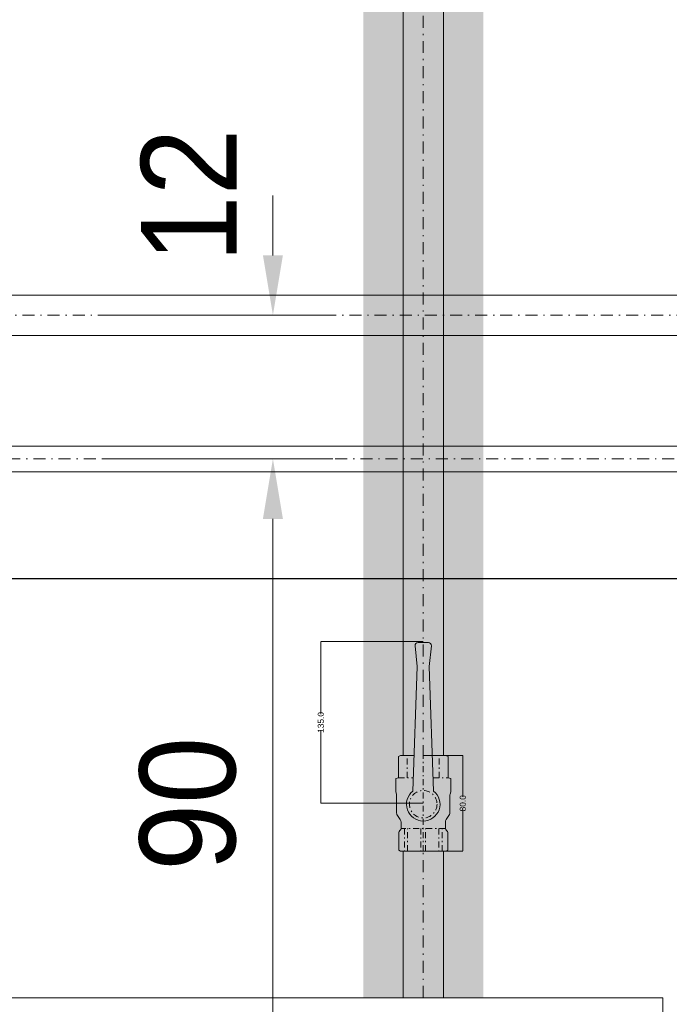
# Model space of a CAD drawing. Header units: millimetres. Extents: x -368 to 1732, y 3428 to 4913.
# Tile 21 of 80: x 649 to 703, y 4334 to 4417. Entities that reach past the tile are written whole.
import ezdxf
from ezdxf.lldxf.tags import DXFTag

# ---------------------------------------------------------------- set-up
doc = ezdxf.new("R2010")
doc.units = ezdxf.units.MM
for name, pattern in [('ACAD_ISO08W100', [36, 24, -3, 6, -3]), ('DASHDOT2', [0.5, 0.25, -0.125, 0, -0.125]), ('DASHDOTX2', [2, 1, -0.5, 0, -0.5])]:
    doc.linetypes.add(name, pattern=pattern)
doc.layers.get('Defpoints').update_dxf_attribs({"lineweight": 9})
doc.layers.add('--  pomoc_wymiary kształtek', color=6, linetype='Continuous', plot=False)
doc.layers.add('-- Budynek', color=7, linetype='Continuous')
doc.layers.add('-- RAMKA', color=11, linetype='Continuous')
for name, color, linetype, lineweight in [('-- CO_opis', 11, 'Continuous', 0), ('-- CO_rury', 11, 'Continuous', 9), ('-- istn. instalacja', 11, 'Continuous', 5), ('WYMIARY', 123, 'Continuous', 9)]:
    doc.layers.add(name, color=color, linetype=linetype, lineweight=lineweight)
doc.styles.add('1-100', font='arial.ttf', dxfattribs={"width": 0.5, "oblique": 5, "height": 20})
doc.styles.add('INSTADT', font='arial.ttf', dxfattribs={"width": 0.9})
doc.styles.get("Standard").update_dxf_attribs({"font": 'arial.ttf'})
tags = doc.linetypes.add('DASH', pattern=[15, 10, -5]).pattern_tags.tags
tags[6:7] = [DXFTag(74, 4), DXFTag(75, 0), DXFTag(340, '0'), DXFTag(46, 0.0), DXFTag(50, 0.0), DXFTag(44, 0.0), DXFTag(45, 0.0)]
tags[4:5] = [DXFTag(74, 4), DXFTag(75, 0), DXFTag(340, '0'), DXFTag(46, 0.0), DXFTag(50, 0.0), DXFTag(44, 0.0), DXFTag(45, 0.0)]
doc.dimstyles.new('1-100', dxfattribs={"dimtxt": 20, "dimasz": 0.4, "dimexe": 15, "dimexo": 0.1, "dimgap": 2, "dimtad": 1, "dimdec": 0, "dimdsep": 46, "dimtxsty": '1-100', "dimblk": 'wymiarowa', "dimcen": 0, "dimse1": 1, "dimse2": 1, "dimclrd": 256, "dimclre": 256, "dimclrt": 2, "dimadec": 0, "dimazin": 0, "dimtfac": 1, "dimtdec": 0, "dimtix": 1, "dimtofl": 0, "dimtmove": 1, "dimatfit": 0, "dimldrblk": 'wymiarowa', "dimfxl": 1, "dimtolj": 1, "dimtzin": 0, "dimlwd": -1, "dimlwe": -1, "dimarcsym": 0})
doc.dimstyles.get("Standard").update_dxf_attribs({"dimtxt": 0.18, "dimasz": 0.18, "dimexe": 0.18, "dimexo": 0.0625, "dimgap": 0.09, "dimtad": 0, "dimtih": 1, "dimtoh": 1, "dimdec": 4, "dimzin": 0, "dimdsep": 46, "dimtxsty": 'Standard', "dimcen": 0.09, "dimadec": 0, "dimazin": 0, "dimtfac": 1, "dimtdec": 4, "dimtofl": 0, "dimtmove": 0, "dimatfit": 3, "dimfxl": 1, "dimtolj": 1, "dimtzin": 0, "dimarcsym": 0})

# ---------------------------------------------------------------- blocks, each defined once
blk = doc.blocks.new('*U688')
at = {"color": 0, "ltscale": 10}
for p, q in [((-3282.83, 10.65), (558.2, 10.65)), ((-3282.83, -10.65), (558.2, -10.65))]:
    blk.add_line(p, q, dxfattribs=at)
at = {"color": 50, "linetype": 'DASHDOT2', "ltscale": 40}
blk.add_line((-3282.83, 0), (558.2, 0), dxfattribs=at)
blk = doc.blocks.new('*U622')
at = {"color": 0, "ltscale": 10}
for p, q in [((5290.97, 16.85), (7724.68, 16.85)), ((5290.97, -16.85), (7724.68, -16.85))]:
    blk.add_line(p, q, dxfattribs=at)
at = {"color": 50, "linetype": 'DASHDOT2', "ltscale": 40}
blk.add_line((5290.97, 0), (7724.68, 0), dxfattribs=at)
blk = doc.blocks.new('*D851')
at = {"layer": '-- CO_opis', "color": 50, "linetype": 'Continuous', "ltscale": 2}
for p, q in [((655.841, 4379.821), (675.083, 4379.821)), ((656.277, 4289.822), (675.083, 4289.822))]:
    blk.add_line(p, q, dxfattribs=at)
at = {"layer": '-- CO_opis', "linetype": 'Continuous', "lineweight": 5, "ltscale": 2}
blk.add_line((670.083, 4294.822), (670.083, 4374.821), dxfattribs=at)
at = {"layer": '-- CO_opis', "linetype": 'Continuous', "ltscale": 2}
for points in [[(669.25, 4374.821), (670.917, 4374.821), (670.083, 4379.821)], [(669.25, 4294.822), (670.917, 4294.822), (670.083, 4289.822)]]:
    blk.add_solid(points, dxfattribs=at)
at = {"layer": 'Defpoints', "color": 0, "linetype": 'Continuous', "ltscale": 2}
for p in [(649.841, 4379.821), (670.083, 4379.821), (650.277, 4289.822, -0.001)]:
    blk.add_point(p, dxfattribs=at)
at = {"layer": '-- CO_opis', "color": 1, "linetype": 'Continuous', "ltscale": 2, "insert": (662.999, 4351.022), "char_height": 8, "attachment_point": 5, "rotation": 90, "style": 'INSTADT'}
blk.add_mtext('\\A1;90', dxfattribs=at)
blk = doc.blocks.new('_ArchTick')
at = {"color": 0, "linetype": 'ByBlock', "const_width": 0.15}
blk.add_lwpolyline([(-0.5, -0.5), (0.5, 0.5)], dxfattribs=at)
blk = doc.blocks.new('wymiarowa')
at = {"layer": 'WYMIARY'}
for p, q in [((0, 25), (0, -25)), ((-17, 0), (17, 0))]:
    blk.add_line(p, q, dxfattribs=at)
at = {"layer": 'WYMIARY', "xscale": 17, "yscale": 17, "zscale": 17, "rotation": 180}
blk.add_blockref('_ArchTick', (0, 0), dxfattribs=at)
blk = doc.blocks.new('*D852')
at = {"layer": '-- CO_opis', "linetype": 'Continuous', "lineweight": 5, "ltscale": 2}
for p, q in [((670.083, 4396.822), (670.083, 4401.822)), ((670.083, 4374.821), (670.083, 4369.821))]:
    blk.add_line(p, q, dxfattribs=at)
at = {"layer": '-- CO_opis', "color": 50, "linetype": 'Continuous', "ltscale": 2}
for p, q in [((656.277, 4391.822), (675.083, 4391.822)), ((655.841, 4379.821), (675.083, 4379.821))]:
    blk.add_line(p, q, dxfattribs=at)
at = {"layer": '-- CO_opis', "linetype": 'Continuous', "ltscale": 2}
for points in [[(669.25, 4396.822), (670.917, 4396.822), (670.083, 4391.822)], [(669.25, 4374.821), (670.917, 4374.821), (670.083, 4379.821)]]:
    blk.add_solid(points, dxfattribs=at)
at = {"layer": 'Defpoints', "color": 0, "linetype": 'Continuous', "ltscale": 2}
for p in [(650.277, 4391.822), (649.841, 4379.821), (670.083, 4379.821)]:
    blk.add_point(p, dxfattribs=at)
at = {"layer": '-- CO_opis', "color": 1, "linetype": 'Continuous', "ltscale": 2, "insert": (663.067, 4401.822), "char_height": 8, "attachment_point": 5, "rotation": 90, "style": 'INSTADT'}
blk.add_mtext('\\A1;12', dxfattribs=at)
blk = doc.blocks.new('*U710')
at = {"color": 0, "ltscale": 10}
for p, q in [((-1364.1, 16.85), (-116.6, 16.85)), ((-1364.1, -16.85), (-116.6, -16.85))]:
    blk.add_line(p, q, dxfattribs=at)
at = {"color": 50, "linetype": 'DASHDOT2', "ltscale": 40}
blk.add_line((-1364.1, 0), (-116.6, 0), dxfattribs=at)
blk = doc.blocks.new('*U709')
at = {"color": 0, "ltscale": 10}
for p, q in [((-239.1, 16.85), (-116.6, 16.85)), ((-239.1, -16.85), (-116.6, -16.85))]:
    blk.add_line(p, q, dxfattribs=at)
at = {"color": 50, "linetype": 'DASHDOT2', "ltscale": 40}
blk.add_line((-239.1, 0), (-116.6, 0), dxfattribs=at)
blk = doc.blocks.new('*D470')
at = {"layer": '--  pomoc_wymiary kształtek', "color": 0, "lineweight": -2, "transparency": 16777216}
for p, q in [((0, 0), (0, 85.51)), ((0.18, 85.51), (60.69, 85.51)), ((134.82, 85.51), (74.31, 85.51)), ((135, 0), (135, 85.51))]:
    blk.add_line(p, q, dxfattribs=at)
at = {"layer": '--  pomoc_wymiary kształtek', "color": 0, "transparency": 16777216}
for points in [[(0.18, 85.54), (0.18, 85.48), (0, 85.51)], [(134.82, 85.54), (134.82, 85.48), (135, 85.51)]]:
    blk.add_solid(points, dxfattribs=at)
at = {"layer": 'Defpoints', "color": 0, "transparency": 16777216}
for p in [(135, 85.51), (0, 0), (135, 0)]:
    blk.add_point(p, dxfattribs=at)
at = {"layer": '--  pomoc_wymiary kształtek', "color": 0, "transparency": 16777216, "insert": (67.5, 85.51), "char_height": 5, "attachment_point": 5}
blk.add_mtext('\\A1;135.0', dxfattribs=at)
blk = doc.blocks.new('*D471')
at = {"layer": '--  pomoc_wymiary kształtek', "color": 0, "lineweight": -2, "transparency": 16777216}
for p, q in [((-40, 0), (-40, -33.04)), ((40, 0), (40, -33.04)), ((-39.82, -33.04), (-5.41, -33.04)), ((39.82, -33.04), (5.41, -33.04))]:
    blk.add_line(p, q, dxfattribs=at)
at = {"layer": '--  pomoc_wymiary kształtek', "color": 0, "transparency": 16777216}
for points in [[(-39.82, -33.01), (-39.82, -33.07), (-40, -33.04)], [(39.82, -33.01), (39.82, -33.07), (40, -33.04)]]:
    blk.add_solid(points, dxfattribs=at)
at = {"layer": 'Defpoints', "color": 0, "transparency": 16777216}
for p in [(-40, 0), (40, 0), (40, -33.04)]:
    blk.add_point(p, dxfattribs=at)
at = {"layer": '--  pomoc_wymiary kształtek', "color": 0, "transparency": 16777216, "insert": (0, -33.04), "char_height": 5, "attachment_point": 5}
blk.add_mtext('\\A1;80.0', dxfattribs=at)
blk = doc.blocks.new('ZAW.KUL.1 2100 03_DN25_HERZ_z_góry')
h = blk.add_hatch(color=251)
edge = h.paths.add_edge_path()
edge.add_arc((131.7, 4.33), 2.5, 0, 96)
edge.add_line((131.44, 6.81), (114.2, 5))
edge.add_line((114.2, 5), (10.22, 8.63))
edge.add_arc((-0.8, 0), 14, 38.06077, 321.93923)
edge.add_line((10.22, -8.63), (114.2, -5))
edge.add_line((114.2, -5), (131.44, -6.81))
edge.add_arc((131.7, -4.33), 2.5, 264, 360)
edge.add_line((134.2, -4.33), (134.2, 4.33))
at = {"color": 0}
for p, q in [((-39.13, 20.5), (-40, 19)), ((-40, -19), (-40, 19)), ((-24.46, 20.5), (-39.13, 20.5)), ((-15.67, 18.5), (-21, 18.5)), ((-9.24, 21.92), (-13.47, 19.15)), ((0, 22.25), (-8.15, 22.25)), ((6.57, 22.25), (0, 22.25)), ((9.65, 22.93), (7.61, 22.39)), ((10.16, 23), (9.65, 22.93)), ((10.16, 23), (20.7, 23)), ((20.7, 23), (21.3, 20.75)), ((21.3, 20.75), (38.99, 20.75)), ((38.99, 20.75), (40, 19)), ((40, 19), (40, 7.72)), ((40, -7.72), (40, -19)), ((-39.13, -20.5), (-40, -19)), ((-39.13, -20.5), (-39.13, -20.46)), ((-24.46, -20.5), (-39.13, -20.5)), ((-20.8, -18.5), (-21, -18.5)), ((-15.73, -18.5), (-20.8, -18.5)), ((-15.67, -18.5), (-15.73, -18.5)), ((-9.24, -21.92), (-13.47, -19.15)), ((-2.8, -22.25), (-8.15, -22.25)), ((6.57, -22.25), (-2.8, -22.25)), ((9.65, -22.93), (7.61, -22.39)), ((10.16, -23), (9.65, -22.93)), ((10.7, -23), (10.16, -23)), ((10.7, -23), (20.7, -23)), ((20.7, -23), (21.3, -20.75)), ((21.3, -20.75), (38.99, -20.75)), ((38.99, -20.75), (40, -19))]:
    blk.add_line(p, q, dxfattribs=at)
at = {"color": 50, "linetype": 'DASHDOTX2', "ltscale": 5}
for p, q in [((-21, -18.5), (-21, 18.5)), ((21.3, 20.75), (21.3, 8.27)), ((-21, 15.72), (-40, 15.72)), ((-40, 13.01), (-21, 13.01)), ((21.3, 13.34), (40, 13.34)), ((-21, 1.92), (-40, 1.92)), ((-40, 0), (40, 0)), ((-40, -1.92), (-21, -1.92)), ((-21, -13.01), (-40, -13.01)), ((-40, -15.72), (-21, -15.72)), ((21.3, -8.27), (21.3, -20.75)), ((21.3, -13.34), (40, -13.34))]:
    blk.add_line(p, q, dxfattribs=at)
at = {"color": 11}
for p, q in [((10.22, 8.63), (114.2, 5)), ((114.2, 5), (131.44, 6.81)), ((134.2, 4.33), (134.2, -4.33)), ((10.22, -8.63), (114.2, -5)), ((114.2, -5), (131.44, -6.81))]:
    blk.add_line(p, q, dxfattribs=at)
at = {"color": 50, "linetype": 'DASHDOTX2', "ltscale": 5}
blk.add_circle((-0.8, 0), 11.5, dxfattribs=at)
at = {"color": 0}
for centre, radius, start, end in [((-24.46, 18.5), 2, 30, 90), ((-21, 20.5), 2, 210, 270), ((-15.67, 22.5), 4, 270, 303.2147), ((-8.15, 20.25), 2, 90, 123.2147), ((6.57, 26.25), 4, 270, 285), ((-24.46, -18.5), 2, 270, 330), ((-21, -20.5), 2, 90, 150), ((-15.67, -22.5), 4, 56.7853, 90), ((-8.15, -20.25), 2, 236.7853, 270), ((6.57, -26.25), 4, 75, 90)]:
    blk.add_arc(centre, radius, start, end, dxfattribs=at)
at = {"color": 11}
for centre, radius, start, end in [((-0.8, 0), 14, 38.06077, 321.93923), ((131.7, 4.33), 2.5, 0, 96), ((131.7, -4.33), 2.5, 264, 0)]:
    blk.add_arc(centre, radius, start, end, dxfattribs=at)
at = {"color": 0}
blk.add_open_spline([(-39.13, -20.46), (-39.13, -20.45), (-39.14, -20.44), (-39.15, -20.41), (-39.17, -20.36), (-39.18, -20.33), (-39.19, -20.31)], degree=3, knots=[0, 0, 0, 0, 0.11046, 0.315103, 0.612757, 1, 1, 1, 1], dxfattribs=at)
at = {"layer": '--  pomoc_wymiary kształtek'}
for base, p1, p2, picture, middle in [((135, 85.51), (0, 0), (135, 0), '*D470', (67.5, 85.51)), ((40, -33.04), (-40, 0), (40, 0), '*D471', (0, -33.04))]:
    dim = blk.add_linear_dim(base=base, p1=p1, p2=p2, dimstyle='Standard', override={"dimexe": 0, "dimexo": 0, "dimtih": 0, "dimdec": 1, "dimfxl": 0}, dxfattribs=at)
    dim.commit()
    dim.dimension.update_dxf_attribs({"geometry": picture, "text_midpoint": middle})
blk = doc.blocks.new('*U652')
blk.add_blockref('ZAW.KUL.1 2100 03_DN25_HERZ_z_góry', (3.7, 0))

msp = doc.modelspace()

# ---------------------------------------------------------------- hatches: boundary and pattern name
at = {"layer": '-- RAMKA'}
msp.add_hatch(color=251, dxfattribs=at).paths.add_polyline_path([(677.62, 4334.822), (677.62, 4440.743), (687.65, 4440.743), (687.65, 4334.822)])

# ---------------------------------------------------------------- linework, layer by layer
at = {"layer": '-- Budynek', "color": 50, "linetype": 'DASH'}
msp.add_line((722.635, 4369.822), (334.834, 4369.822), dxfattribs=at)
at = {"layer": '-- istn. instalacja', "color": 11, "linetype": 'Continuous', "ltscale": 2}
msp.add_lwpolyline([(502.635, 4334.822), (502.635, 4324.822), (702.635, 4324.822), (702.635, 4334.822), (502.635, 4334.822)], dxfattribs=at)

# ---------------------------------------------------------------- block references
at = {"layer": '-- CO_rury', "linetype": 'ACAD_ISO08W100', "ltscale": 20, "xscale": -0.1, "yscale": 0.1, "zscale": 0.1}
msp.add_blockref('*U622', (1238.069, 4391.822), dxfattribs=at)
at = {"layer": '-- CO_rury', "linetype": 'ACAD_ISO08W100', "ltscale": 20, "xscale": 0.1, "yscale": 0.1, "zscale": 0.1, "rotation": 180}
msp.add_blockref('*U688', (408.909, 4379.821), dxfattribs=at)
at = {"layer": '-- istn. instalacja', "linetype": 'ACAD_ISO08W100', "ltscale": 20, "yscale": 0.1, "zscale": 0.1}
for name, p, xscale, rotation in [('*U710', (682.635, 4343.413), -0.1, 90.00000000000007), ('*U652', (682.635, 4350.702), 0.1, 90), ('*U709', (682.635, 4358.732), 0.1, 89.99999999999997)]:
    msp.add_blockref(name, p, dxfattribs=dict(at, xscale=xscale, rotation=rotation))

# ---------------------------------------------------------------- dimensions: what is measured, and where the dimension line sits
at = {"layer": '-- CO_opis', "linetype": 'Continuous', "ltscale": 2}
for p1, angle, picture, middle in [((650.277, 4391.822), 270, '*D852', (670.083, 4401.822)), ((650.277, 4289.822, -0.001), 90, '*D851', (670.083, 4351.022))]:
    dim = msp.add_linear_dim(base=(670.083, 4379.821), p1=p1, p2=(649.841, 4379.821), angle=angle, dimstyle='1-100', override={"dimtxt": 8, "dimasz": 5, "dimexe": 5, "dimexo": 6, "dimgap": 3, "dimtxsty": 'INSTADT', "dimsah": 1, "dimse1": 0, "dimse2": 0, "dimclre": 50, "dimclrt": 1, "dimfxl": 30, "dimfxlon": 1, "dimlwd": 5}, dxfattribs=at)
    dim.commit()
    dim.dimension.update_dxf_attribs({"geometry": picture, "text_midpoint": middle, "dimtype": 160})

doc.saveas('drawing.dxf')
